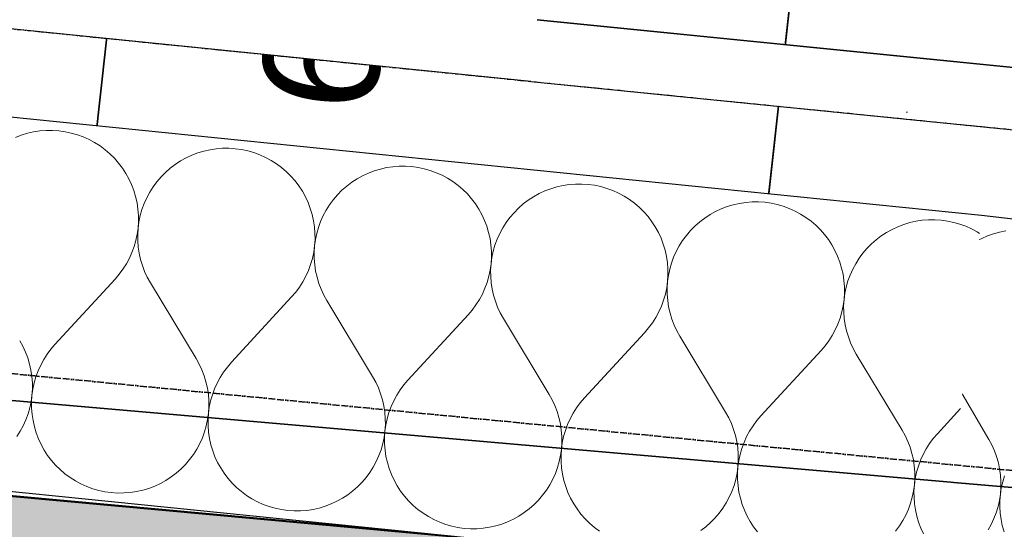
# Model space of a CAD drawing. Header units: millimetres. Extents: x -28761 to 4793, y -4271 to 20239.
# Tile 146 of 256: x -14781 to -14358, y 9434 to 9653. Entities that reach past the tile are written whole.
import ezdxf

# ---------------------------------------------------------------- set-up
doc = ezdxf.new("R2010")
doc.units = ezdxf.units.MM
doc.header["$MEASUREMENT"] = 0
for name, pattern in [('Telekomunikacni vodic', [9.25, 3, -0.75, 3, -0.75, 0.125, -0.75, 0.125, -0.75]), ('Wipeout_Contour', [1000, 0, -1000]), ('Čerchovaná M', [4.5, 2.5, -0.85, 0.3, -0.85]), ('Čárkovaná S', [2.5, 1.5, -1])]:
    doc.linetypes.add(name, pattern=pattern)
for name, color, linetype in [('5._POHLED ZÁPADNÍ_1_Interiér - schodiště', 7, 'Continuous'), ('5._POHLED ZÁPADNÍ_1_Konstrukce - nenosné', 7, 'Continuous'), ('5._POHLED ZÁPADNÍ_1_Konstrukce - nosné', 7, 'Continuous'), ('5._POHLED ZÁPADNÍ_1_Nové_3D prvky model', 7, 'Continuous'), ('5._POHLED ZÁPADNÍ_1_Nové_Interiér - schodiště', 7, 'Continuous'), ('5._POHLED ZÁPADNÍ_1_Nové_Konstrukce - nosné', 7, 'Continuous'), ('5._POHLED ZÁPADNÍ_1_Nové_Výplně - Povrchové', 7, 'Continuous'), ('5._POHLED ZÁPADNÍ_1_Nové_Výplně – Řezové', 7, 'Continuous'), ('5._POHLED ZÁPADNÍ_1_Nové_ZJEDNODUŠENÝ DVŮR', 7, 'Continuous'), ('5._POHLED ZÁPADNÍ_1_TZB - elektroinstalace', 7, 'Continuous'), ('5._POHLED ZÁPADNÍ_1_Výplně – Řezové', 7, 'Continuous')]:
    doc.layers.add(name, color=color, linetype=linetype)
doc.styles.add('GENEROVANÝ_STYL_1', font='txt')
pattern_1 = [(0, (0, 0), (0, 86.60254), [0, -50]), (0, (25, 43.3), (0, 86.60254), [0, -50])]

# ---------------------------------------------------------------- blocks, each defined once
blk = doc.blocks.new('*X37', base_point=(-30186.65, -6515.26))
at = {"layer": '5._POHLED ZÁPADNÍ_1_Nové_Výplně – Řezové', "color": 21, "linetype": 'Continuous', "lineweight": 20, "true_color": 0xffaaaa}
for p, q in [((-14357.52, 9562.04), (-14360.18, 9561.48)), ((-14367.84, 9558.7), (-14369.04, 9558.06)), ((-14365.36, 9559.81), (-14367.84, 9558.7)), ((-14362.8, 9560.74), (-14365.36, 9559.81)), ((-14360.18, 9561.48), (-14362.8, 9560.74)), ((-14376.21, 9492.01), (-14364.77, 9472.39)), ((-14363.49, 9470), (-14364.77, 9472.39)), ((-14362.38, 9467.51), (-14363.49, 9470)), ((-14361.44, 9464.96), (-14362.38, 9467.51)), ((-14360.7, 9462.34), (-14361.44, 9464.96)), ((-14360.14, 9459.68), (-14360.7, 9462.34)), ((-14359.77, 9456.98), (-14360.14, 9459.68)), ((-14359.6, 9454.27), (-14359.77, 9456.98)), ((-14358.03, 9456.78), (-14358.82, 9454.18)), ((-14359.62, 9451.55), (-14359.6, 9454.27)), ((-14358.82, 9454.18), (-14359.42, 9451.53)), ((-14360.24, 9446.15), (-14359.83, 9448.84)), ((-14359.83, 9448.84), (-14360.05, 9446.12)), ((-14359.83, 9448.84), (-14359.62, 9451.55)), ((-14359.42, 9451.53), (-14359.83, 9448.84)), ((-14361.63, 9440.89), (-14360.84, 9443.49)), ((-14360.84, 9443.49), (-14360.24, 9446.15)), ((-14360.05, 9446.12), (-14360.08, 9443.4)), ((-14360.08, 9443.4), (-14359.91, 9440.69)), ((-14362.6, 9438.35), (-14361.63, 9440.89)), ((-14359.91, 9440.69), (-14359.54, 9437.99)), ((-14365.07, 9433.5), (-14363.75, 9435.88)), ((-14363.75, 9435.88), (-14362.6, 9438.35)), ((-14359.54, 9437.99), (-14358.99, 9435.33)), ((-14358.99, 9435.33), (-14358.25, 9432.71))]:
    blk.add_line(p, q, dxfattribs=at)
blk = doc.blocks.new('*X42', base_point=(-30186.65, -6515.26))
at = {"layer": '5._POHLED ZÁPADNÍ_1_Nové_Výplně – Řezové', "color": 21, "linetype": 'Continuous', "lineweight": 20, "true_color": 0xffaaaa}
for p, q in [((-14775.08, 9604.5), (-14777.74, 9603.91)), ((-14772.39, 9604.91), (-14775.08, 9604.5)), ((-14769.68, 9605.12), (-14772.39, 9604.91)), ((-14766.96, 9605.13), (-14769.68, 9605.12)), ((-14764.24, 9604.96), (-14766.96, 9605.13)), ((-14761.55, 9604.59), (-14764.24, 9604.96)), ((-14758.89, 9604.02), (-14761.55, 9604.59)), ((-14780.34, 9603.12), (-14782.89, 9602.16)), ((-14777.74, 9603.91), (-14780.34, 9603.12)), ((-14756.27, 9603.27), (-14758.89, 9604.02)), ((-14753.72, 9602.34), (-14756.27, 9603.27)), ((-14751.24, 9601.22), (-14753.72, 9602.34)), ((-14748.84, 9599.93), (-14751.24, 9601.22)), ((-14746.54, 9598.48), (-14748.84, 9599.93)), ((-14744.36, 9596.86), (-14746.54, 9598.48)), ((-14742.29, 9595.09), (-14744.36, 9596.86)), ((-14701.93, 9596.23), (-14704.54, 9595.44)), ((-14699.28, 9596.82), (-14701.93, 9596.23)), ((-14696.59, 9597.23), (-14699.28, 9596.82)), ((-14693.88, 9597.44), (-14696.59, 9597.23)), ((-14691.16, 9597.45), (-14693.88, 9597.44)), ((-14688.44, 9597.28), (-14691.16, 9597.45)), ((-14685.75, 9596.91), (-14688.44, 9597.28)), ((-14683.09, 9596.34), (-14685.75, 9596.91)), ((-14680.47, 9595.59), (-14683.09, 9596.34)), ((-14740.36, 9593.18), (-14742.29, 9595.09)), ((-14738.56, 9591.13), (-14740.36, 9593.18)), ((-14711.93, 9592.01), (-14714.21, 9590.53)), ((-14709.55, 9593.33), (-14711.93, 9592.01)), ((-14707.08, 9594.48), (-14709.55, 9593.33)), ((-14704.54, 9595.44), (-14707.08, 9594.48)), ((-14677.92, 9594.66), (-14680.47, 9595.59)), ((-14675.43, 9593.54), (-14677.92, 9594.66)), ((-14673.04, 9592.25), (-14675.43, 9593.54)), ((-14670.74, 9590.8), (-14673.04, 9592.25)), ((-14736.92, 9588.96), (-14738.56, 9591.13)), ((-14735.43, 9586.68), (-14736.92, 9588.96)), ((-14716.38, 9588.88), (-14718.42, 9587.09)), ((-14714.21, 9590.53), (-14716.38, 9588.88)), ((-14668.55, 9589.18), (-14670.74, 9590.8)), ((-14666.49, 9587.41), (-14668.55, 9589.18)), ((-14664.55, 9585.5), (-14666.49, 9587.41)), ((-14628.74, 9587.77), (-14631.28, 9586.8)), ((-14626.13, 9588.55), (-14628.74, 9587.77)), ((-14623.48, 9589.14), (-14626.13, 9588.55)), ((-14620.79, 9589.55), (-14623.48, 9589.14)), ((-14618.08, 9589.76), (-14620.79, 9589.55)), ((-14615.35, 9589.77), (-14618.08, 9589.76)), ((-14612.64, 9589.6), (-14615.35, 9589.77)), ((-14609.94, 9589.23), (-14612.64, 9589.6)), ((-14607.28, 9588.66), (-14609.94, 9589.23)), ((-14604.67, 9587.91), (-14607.28, 9588.66)), ((-14602.11, 9586.98), (-14604.67, 9587.91)), ((-14734.12, 9584.3), (-14735.43, 9586.68)), ((-14732.97, 9581.83), (-14734.12, 9584.3)), ((-14722.1, 9583.08), (-14723.72, 9580.9)), ((-14720.33, 9585.15), (-14722.1, 9583.08)), ((-14718.42, 9587.09), (-14720.33, 9585.15)), ((-14662.76, 9583.45), (-14664.55, 9585.5)), ((-14661.12, 9581.28), (-14662.76, 9583.45)), ((-14636.13, 9584.33), (-14638.41, 9582.85)), ((-14633.75, 9585.65), (-14636.13, 9584.33)), ((-14631.28, 9586.8), (-14633.75, 9585.65)), ((-14599.63, 9585.86), (-14602.11, 9586.98)), ((-14597.24, 9584.57), (-14599.63, 9585.86)), ((-14594.94, 9583.12), (-14597.24, 9584.57)), ((-14592.75, 9581.5), (-14594.94, 9583.12)), ((-14732.01, 9579.29), (-14732.97, 9581.83)), ((-14731.23, 9576.68), (-14732.01, 9579.29)), ((-14723.72, 9580.9), (-14725.17, 9578.6)), ((-14659.63, 9579), (-14661.12, 9581.28)), ((-14658.31, 9576.62), (-14659.63, 9579)), ((-14642.62, 9579.41), (-14644.53, 9577.47)), ((-14640.57, 9581.2), (-14642.62, 9579.41)), ((-14638.41, 9582.85), (-14640.57, 9581.2)), ((-14590.69, 9579.73), (-14592.75, 9581.5)), ((-14588.75, 9577.82), (-14590.69, 9579.73)), ((-14555.48, 9579.12), (-14557.95, 9577.97)), ((-14552.94, 9580.09), (-14555.48, 9579.12)), ((-14550.33, 9580.87), (-14552.94, 9580.09)), ((-14547.68, 9581.46), (-14550.33, 9580.87)), ((-14544.98, 9581.87), (-14547.68, 9581.46)), ((-14542.27, 9582.08), (-14544.98, 9581.87)), ((-14539.55, 9582.1), (-14542.27, 9582.08)), ((-14536.84, 9581.92), (-14539.55, 9582.1)), ((-14534.14, 9581.55), (-14536.84, 9581.92)), ((-14531.48, 9580.99), (-14534.14, 9581.55)), ((-14528.87, 9580.23), (-14531.48, 9580.99)), ((-14526.31, 9579.3), (-14528.87, 9580.23)), ((-14523.83, 9578.18), (-14526.31, 9579.3)), ((-14730.63, 9574.03), (-14731.23, 9576.68)), ((-14726.46, 9576.2), (-14727.57, 9573.72)), ((-14725.17, 9578.6), (-14726.46, 9576.2)), ((-14657.17, 9574.15), (-14658.31, 9576.62)), ((-14646.3, 9575.4), (-14647.91, 9573.22)), ((-14644.53, 9577.47), (-14646.3, 9575.4)), ((-14586.96, 9575.77), (-14588.75, 9577.82)), ((-14585.31, 9573.6), (-14586.96, 9575.77)), ((-14562.6, 9575.17), (-14564.77, 9573.52)), ((-14560.33, 9576.65), (-14562.6, 9575.17)), ((-14557.95, 9577.97), (-14560.33, 9576.65)), ((-14521.43, 9576.89), (-14523.83, 9578.18)), ((-14519.14, 9575.44), (-14521.43, 9576.89)), ((-14516.95, 9573.82), (-14519.14, 9575.44)), ((-14730.23, 9571.34), (-14730.63, 9574.03)), ((-14730.02, 9568.63), (-14730.23, 9571.34)), ((-14728.51, 9571.16), (-14729.26, 9568.55)), ((-14727.57, 9573.72), (-14728.51, 9571.16)), ((-14656.21, 9571.61), (-14657.17, 9574.15)), ((-14655.42, 9569), (-14656.21, 9571.61)), ((-14649.37, 9570.92), (-14650.66, 9568.52)), ((-14647.91, 9573.22), (-14649.37, 9570.92)), ((-14583.83, 9571.32), (-14585.31, 9573.6)), ((-14582.51, 9568.94), (-14583.83, 9571.32)), ((-14566.82, 9571.73), (-14568.73, 9569.79)), ((-14564.77, 9573.52), (-14566.82, 9571.73)), ((-14514.88, 9572.05), (-14516.95, 9573.82)), ((-14512.95, 9570.14), (-14514.88, 9572.05)), ((-14482.14, 9570.29), (-14484.52, 9568.97)), ((-14479.68, 9571.44), (-14482.14, 9570.29)), ((-14477.13, 9572.41), (-14479.68, 9571.44)), ((-14474.53, 9573.19), (-14477.13, 9572.41)), ((-14471.87, 9573.78), (-14474.53, 9573.19)), ((-14469.18, 9574.19), (-14471.87, 9573.78)), ((-14466.47, 9574.4), (-14469.18, 9574.19)), ((-14463.75, 9574.42), (-14466.47, 9574.4)), ((-14461.03, 9574.24), (-14463.75, 9574.42)), ((-14458.34, 9573.87), (-14461.03, 9574.24)), ((-14455.68, 9573.31), (-14458.34, 9573.87)), ((-14453.06, 9572.56), (-14455.68, 9573.31)), ((-14450.51, 9571.62), (-14453.06, 9572.56)), ((-14448.03, 9570.5), (-14450.51, 9571.62)), ((-14445.63, 9569.22), (-14448.03, 9570.5)), ((-14730.01, 9565.91), (-14730.02, 9568.63)), ((-14729.26, 9568.55), (-14729.82, 9565.89)), ((-14654.83, 9566.35), (-14655.42, 9569)), ((-14654.43, 9563.66), (-14654.83, 9566.35)), ((-14650.66, 9568.52), (-14651.77, 9566.04)), ((-14581.37, 9566.47), (-14582.51, 9568.94)), ((-14580.4, 9563.93), (-14581.37, 9566.47)), ((-14570.5, 9567.73), (-14572.11, 9565.54)), ((-14568.73, 9569.79), (-14570.5, 9567.73)), ((-14511.15, 9568.09), (-14512.95, 9570.14)), ((-14509.51, 9565.92), (-14511.15, 9568.09)), ((-14486.8, 9567.49), (-14488.97, 9565.85)), ((-14484.52, 9568.97), (-14486.8, 9567.49)), ((-14443.33, 9567.76), (-14445.63, 9569.22)), ((-14441.15, 9566.14), (-14443.33, 9567.76)), ((-14439.08, 9564.37), (-14441.15, 9566.14)), ((-14396.07, 9566.11), (-14398.73, 9565.51)), ((-14393.38, 9566.51), (-14396.07, 9566.11)), ((-14390.67, 9566.72), (-14393.38, 9566.51)), ((-14387.95, 9566.74), (-14390.67, 9566.72)), ((-14385.23, 9566.56), (-14387.95, 9566.74)), ((-14382.54, 9566.19), (-14385.23, 9566.56)), ((-14379.88, 9565.63), (-14382.54, 9566.19)), ((-14730.56, 9560.5), (-14730.19, 9563.19)), ((-14730.19, 9563.19), (-14730.36, 9560.48)), ((-14730.19, 9563.19), (-14730.01, 9565.91)), ((-14729.82, 9565.89), (-14730.19, 9563.19)), ((-14654.22, 9560.95), (-14654.43, 9563.66)), ((-14652.7, 9563.48), (-14653.45, 9560.87)), ((-14651.77, 9566.04), (-14652.7, 9563.48)), ((-14579.62, 9561.33), (-14580.4, 9563.93)), ((-14573.57, 9563.24), (-14574.86, 9560.84)), ((-14572.11, 9565.54), (-14573.57, 9563.24)), ((-14508.03, 9563.64), (-14509.51, 9565.92)), ((-14506.71, 9561.26), (-14508.03, 9563.64)), ((-14492.92, 9562.11), (-14494.69, 9560.05)), ((-14491.01, 9564.05), (-14492.92, 9562.11)), ((-14488.97, 9565.85), (-14491.01, 9564.05)), ((-14437.15, 9562.46), (-14439.08, 9564.37)), ((-14435.35, 9560.41), (-14437.15, 9562.46)), ((-14406.34, 9562.61), (-14408.72, 9561.3)), ((-14403.87, 9563.76), (-14406.34, 9562.61)), ((-14401.33, 9564.73), (-14403.87, 9563.76)), ((-14398.73, 9565.51), (-14401.33, 9564.73)), ((-14377.26, 9564.88), (-14379.88, 9565.63)), ((-14374.71, 9563.94), (-14377.26, 9564.88)), ((-14372.22, 9562.83), (-14374.71, 9563.94)), ((-14369.83, 9561.54), (-14372.22, 9562.83)), ((-14731.87, 9555.22), (-14731.12, 9557.83)), ((-14731.12, 9557.83), (-14730.56, 9560.5)), ((-14730.36, 9560.48), (-14730.34, 9557.76)), ((-14730.34, 9557.76), (-14730.13, 9555.04)), ((-14654.38, 9555.51), (-14654.2, 9558.23)), ((-14654.01, 9558.21), (-14654.38, 9555.51)), ((-14654.2, 9558.23), (-14654.22, 9560.95)), ((-14653.45, 9560.87), (-14654.01, 9558.21)), ((-14579.03, 9558.67), (-14579.62, 9561.33)), ((-14578.63, 9555.98), (-14579.03, 9558.67)), ((-14575.97, 9558.36), (-14576.9, 9555.81)), ((-14574.86, 9560.84), (-14575.97, 9558.36)), ((-14505.57, 9558.8), (-14506.71, 9561.26)), ((-14504.6, 9556.25), (-14505.57, 9558.8)), ((-14496.31, 9557.86), (-14497.76, 9555.56)), ((-14494.69, 9560.05), (-14496.31, 9557.86)), ((-14433.71, 9558.24), (-14435.35, 9560.41)), ((-14432.22, 9555.96), (-14433.71, 9558.24)), ((-14413.17, 9558.17), (-14415.21, 9556.37)), ((-14411, 9559.81), (-14413.17, 9558.17)), ((-14408.72, 9561.3), (-14411, 9559.81)), ((-14368.74, 9560.84), (-14369.83, 9561.54)), ((-14732.81, 9552.67), (-14731.87, 9555.22)), ((-14730.13, 9555.04), (-14729.72, 9552.35)), ((-14654.76, 9552.82), (-14654.38, 9555.51)), ((-14654.38, 9555.51), (-14654.56, 9552.8)), ((-14578.42, 9553.27), (-14578.63, 9555.98)), ((-14576.9, 9555.81), (-14577.65, 9553.19)), ((-14503.82, 9553.65), (-14504.6, 9556.25)), ((-14503.23, 9550.99), (-14503.82, 9553.65)), ((-14497.76, 9555.56), (-14499.05, 9553.16)), ((-14430.91, 9553.58), (-14432.22, 9555.96)), ((-14429.76, 9551.12), (-14430.91, 9553.58)), ((-14417.12, 9554.43), (-14418.89, 9552.37)), ((-14415.21, 9556.37), (-14417.12, 9554.43)), ((-14735.22, 9547.79), (-14733.93, 9550.18)), ((-14733.93, 9550.18), (-14732.81, 9552.67)), ((-14729.72, 9552.35), (-14729.13, 9549.7)), ((-14729.13, 9549.7), (-14728.34, 9547.09)), ((-14656.07, 9547.54), (-14655.32, 9550.15)), ((-14655.32, 9550.15), (-14654.76, 9552.82)), ((-14654.56, 9552.8), (-14654.54, 9550.08)), ((-14654.54, 9550.08), (-14654.33, 9547.36)), ((-14578.58, 9547.83), (-14578.4, 9550.55)), ((-14578.21, 9550.53), (-14578.58, 9547.83)), ((-14578.4, 9550.55), (-14578.42, 9553.27)), ((-14577.65, 9553.19), (-14578.21, 9550.53)), ((-14502.82, 9548.3), (-14503.23, 9550.99)), ((-14500.17, 9550.68), (-14501.1, 9548.13)), ((-14499.05, 9553.16), (-14500.17, 9550.68)), ((-14428.8, 9548.57), (-14429.76, 9551.12)), ((-14420.51, 9550.18), (-14421.96, 9547.88)), ((-14418.89, 9552.37), (-14420.51, 9550.18)), ((-14738.3, 9543.31), (-14736.68, 9545.49)), ((-14736.68, 9545.49), (-14735.22, 9547.79)), ((-14728.34, 9547.09), (-14727.37, 9544.55)), ((-14658.13, 9542.51), (-14657.01, 9544.99)), ((-14657.01, 9544.99), (-14656.07, 9547.54)), ((-14654.33, 9547.36), (-14653.92, 9544.67)), ((-14579.52, 9542.48), (-14578.95, 9545.14)), ((-14578.95, 9545.14), (-14578.58, 9547.83)), ((-14578.58, 9547.83), (-14578.76, 9545.12)), ((-14578.76, 9545.12), (-14578.74, 9542.4)), ((-14502.61, 9545.59), (-14502.82, 9548.3)), ((-14502.6, 9542.87), (-14502.61, 9545.59)), ((-14501.85, 9545.51), (-14502.41, 9542.85)), ((-14501.1, 9548.13), (-14501.85, 9545.51)), ((-14428.02, 9545.97), (-14428.8, 9548.57)), ((-14427.42, 9543.31), (-14428.02, 9545.97)), ((-14423.25, 9545.48), (-14424.36, 9543)), ((-14421.96, 9547.88), (-14423.25, 9545.48)), ((-14740.07, 9541.24), (-14765.88, 9513.22)), ((-14740.07, 9541.24), (-14738.3, 9543.31)), ((-14727.37, 9544.55), (-14726.23, 9542.08)), ((-14726.23, 9542.08), (-14724.91, 9539.71)), ((-14659.42, 9540.11), (-14658.13, 9542.51)), ((-14653.92, 9544.67), (-14653.33, 9542.02)), ((-14653.33, 9542.02), (-14652.54, 9539.41)), ((-14580.27, 9539.86), (-14579.52, 9542.48)), ((-14578.74, 9542.4), (-14578.53, 9539.68)), ((-14502.78, 9540.15), (-14502.6, 9542.87)), ((-14502.41, 9542.85), (-14502.78, 9540.15)), ((-14427.02, 9540.62), (-14427.42, 9543.31)), ((-14424.36, 9543), (-14425.3, 9540.45)), ((-14724.91, 9539.71), (-14705.24, 9507.08)), ((-14662.49, 9535.63), (-14660.88, 9537.81)), ((-14660.88, 9537.81), (-14659.42, 9540.11)), ((-14652.54, 9539.41), (-14651.57, 9536.87)), ((-14651.57, 9536.87), (-14650.42, 9534.41)), ((-14582.32, 9534.83), (-14581.21, 9537.31)), ((-14581.21, 9537.31), (-14580.27, 9539.86)), ((-14578.53, 9539.68), (-14578.12, 9536.99)), ((-14578.12, 9536.99), (-14577.52, 9534.34)), ((-14503.71, 9534.8), (-14503.15, 9537.46)), ((-14503.15, 9537.46), (-14502.78, 9540.15)), ((-14502.78, 9540.15), (-14502.95, 9537.44)), ((-14502.95, 9537.44), (-14502.94, 9534.72)), ((-14426.81, 9537.91), (-14427.02, 9540.62)), ((-14426.8, 9535.19), (-14426.81, 9537.91)), ((-14426.05, 9537.83), (-14426.61, 9535.17)), ((-14425.3, 9540.45), (-14426.05, 9537.83)), ((-14664.26, 9533.56), (-14690.08, 9505.55)), ((-14664.26, 9533.56), (-14662.49, 9535.63)), ((-14650.42, 9534.41), (-14649.1, 9532.03)), ((-14585.07, 9530.14), (-14583.61, 9532.43)), ((-14583.61, 9532.43), (-14582.32, 9534.83)), ((-14577.52, 9534.34), (-14576.74, 9531.74)), ((-14504.47, 9532.18), (-14503.71, 9534.8)), ((-14502.94, 9534.72), (-14502.72, 9532.01)), ((-14427.35, 9529.78), (-14426.98, 9532.47)), ((-14426.98, 9532.47), (-14427.15, 9529.76)), ((-14426.98, 9532.47), (-14426.8, 9535.19)), ((-14426.61, 9535.17), (-14426.98, 9532.47)), ((-14649.1, 9532.03), (-14629.44, 9499.4)), ((-14586.69, 9527.95), (-14585.07, 9530.14)), ((-14576.74, 9531.74), (-14575.77, 9529.19)), ((-14575.77, 9529.19), (-14574.62, 9526.73)), ((-14506.52, 9527.15), (-14505.4, 9529.63)), ((-14505.4, 9529.63), (-14504.47, 9532.18)), ((-14502.72, 9532.01), (-14502.32, 9529.32)), ((-14502.32, 9529.32), (-14501.72, 9526.66)), ((-14427.91, 9527.12), (-14427.35, 9529.78)), ((-14427.15, 9529.76), (-14427.13, 9527.04)), ((-14588.46, 9525.88), (-14614.27, 9497.87)), ((-14588.46, 9525.88), (-14586.69, 9527.95)), ((-14574.62, 9526.73), (-14573.3, 9524.35)), ((-14573.3, 9524.35), (-14553.63, 9491.72)), ((-14509.27, 9522.46), (-14507.81, 9524.75)), ((-14507.81, 9524.75), (-14506.52, 9527.15)), ((-14501.72, 9526.66), (-14500.94, 9524.06)), ((-14500.94, 9524.06), (-14499.97, 9521.51)), ((-14429.6, 9521.95), (-14428.66, 9524.5)), ((-14428.66, 9524.5), (-14427.91, 9527.12)), ((-14427.13, 9527.04), (-14426.92, 9524.33)), ((-14426.92, 9524.33), (-14426.51, 9521.64)), ((-14512.66, 9518.2), (-14510.89, 9520.27)), ((-14510.89, 9520.27), (-14509.27, 9522.46)), ((-14499.97, 9521.51), (-14498.82, 9519.05)), ((-14430.72, 9519.47), (-14429.6, 9521.95)), ((-14426.51, 9521.64), (-14425.92, 9518.98)), ((-14512.66, 9518.2), (-14538.47, 9490.19)), ((-14498.82, 9519.05), (-14497.5, 9516.67)), ((-14497.5, 9516.67), (-14477.83, 9484.04)), ((-14433.47, 9514.78), (-14432.01, 9517.07)), ((-14432.01, 9517.07), (-14430.72, 9519.47)), ((-14425.92, 9518.98), (-14425.13, 9516.38)), ((-14425.13, 9516.38), (-14424.16, 9513.83)), ((-14779.72, 9512.38), (-14781.04, 9514.76)), ((-14778.57, 9509.92), (-14779.72, 9512.38)), ((-14767.65, 9511.16), (-14769.27, 9508.97)), ((-14765.88, 9513.22), (-14767.65, 9511.16)), ((-14436.86, 9510.53), (-14435.09, 9512.59)), ((-14435.09, 9512.59), (-14433.47, 9514.78)), ((-14424.16, 9513.83), (-14423.02, 9511.37)), ((-14423.02, 9511.37), (-14421.7, 9508.99)), ((-14777.6, 9507.37), (-14778.57, 9509.92)), ((-14776.82, 9504.77), (-14777.6, 9507.37)), ((-14769.27, 9508.97), (-14770.73, 9506.68)), ((-14703.92, 9504.7), (-14705.24, 9507.08)), ((-14436.86, 9510.53), (-14462.67, 9482.51)), ((-14421.7, 9508.99), (-14402.03, 9476.36)), ((-14776.22, 9502.11), (-14776.82, 9504.77)), ((-14772.02, 9504.28), (-14773.14, 9501.8)), ((-14770.73, 9506.68), (-14772.02, 9504.28)), ((-14702.77, 9502.24), (-14703.92, 9504.7)), ((-14691.85, 9503.48), (-14693.47, 9501.29)), ((-14690.08, 9505.55), (-14691.85, 9503.48)), ((-14775.82, 9499.42), (-14776.22, 9502.11)), ((-14775.6, 9496.71), (-14775.82, 9499.42)), ((-14774.07, 9499.25), (-14774.83, 9496.63)), ((-14773.14, 9501.8), (-14774.07, 9499.25)), ((-14701.8, 9499.69), (-14702.77, 9502.24)), ((-14701.02, 9497.09), (-14701.8, 9499.69)), ((-14694.93, 9499), (-14696.22, 9496.6)), ((-14693.47, 9501.29), (-14694.93, 9499)), ((-14628.11, 9497.02), (-14629.44, 9499.4)), ((-14775.59, 9493.99), (-14775.6, 9496.71)), ((-14774.83, 9496.63), (-14775.39, 9493.97)), ((-14700.42, 9494.43), (-14701.02, 9497.09)), ((-14700.01, 9491.74), (-14700.42, 9494.43)), ((-14696.22, 9496.6), (-14697.33, 9494.12)), ((-14626.97, 9494.56), (-14628.11, 9497.02)), ((-14626, 9492.01), (-14626.97, 9494.56)), ((-14616.05, 9495.8), (-14617.66, 9493.61)), ((-14614.27, 9497.87), (-14616.05, 9495.8)), ((-14776.13, 9488.58), (-14775.76, 9491.28)), ((-14775.76, 9491.28), (-14775.94, 9488.56)), ((-14775.76, 9491.28), (-14775.59, 9493.99)), ((-14775.39, 9493.97), (-14775.76, 9491.28)), ((-14699.8, 9489.03), (-14700.01, 9491.74)), ((-14698.27, 9491.57), (-14699.02, 9488.95)), ((-14697.33, 9494.12), (-14698.27, 9491.57)), ((-14625.21, 9489.41), (-14626, 9492.01)), ((-14619.12, 9491.32), (-14620.41, 9488.92)), ((-14617.66, 9493.61), (-14619.12, 9491.32)), ((-14552.31, 9489.34), (-14553.63, 9491.72)), ((-14538.47, 9490.19), (-14540.24, 9488.12)), ((-14777.44, 9483.3), (-14776.69, 9485.92)), ((-14776.69, 9485.92), (-14776.13, 9488.58)), ((-14775.94, 9488.56), (-14775.93, 9485.84)), ((-14775.93, 9485.84), (-14775.72, 9483.13)), ((-14699.96, 9483.6), (-14699.78, 9486.31)), ((-14699.59, 9486.29), (-14699.96, 9483.6)), ((-14699.78, 9486.31), (-14699.8, 9489.03)), ((-14699.02, 9488.95), (-14699.59, 9486.29)), ((-14624.62, 9486.76), (-14625.21, 9489.41)), ((-14624.21, 9484.07), (-14624.62, 9486.76)), ((-14621.53, 9486.44), (-14622.47, 9483.89)), ((-14620.41, 9488.92), (-14621.53, 9486.44)), ((-14551.16, 9486.88), (-14552.31, 9489.34)), ((-14550.2, 9484.34), (-14551.16, 9486.88)), ((-14541.86, 9485.94), (-14543.32, 9483.64)), ((-14540.24, 9488.12), (-14541.86, 9485.94)), ((-14778.37, 9480.75), (-14777.44, 9483.3)), ((-14775.72, 9483.13), (-14775.31, 9480.44)), ((-14700.33, 9480.9), (-14699.96, 9483.6)), ((-14699.96, 9483.6), (-14700.14, 9480.88)), ((-14624, 9481.35), (-14624.21, 9484.07)), ((-14622.47, 9483.89), (-14623.22, 9481.27)), ((-14549.41, 9481.73), (-14550.2, 9484.34)), ((-14548.82, 9479.08), (-14549.41, 9481.73)), ((-14543.32, 9483.64), (-14544.61, 9481.24)), ((-14476.51, 9481.67), (-14477.83, 9484.04)), ((-14475.36, 9479.2), (-14476.51, 9481.67)), ((-14462.67, 9482.51), (-14464.44, 9480.44)), ((-14376.91, 9485.64), (-14386.87, 9474.83)), ((-14780.77, 9475.87), (-14779.49, 9478.27)), ((-14779.49, 9478.27), (-14778.37, 9480.75)), ((-14775.31, 9480.44), (-14774.72, 9477.78)), ((-14774.72, 9477.78), (-14773.94, 9475.18)), ((-14701.64, 9475.62), (-14700.89, 9478.24)), ((-14700.89, 9478.24), (-14700.33, 9480.9)), ((-14700.14, 9480.88), (-14700.12, 9478.16)), ((-14700.12, 9478.16), (-14699.91, 9475.45)), ((-14624.16, 9475.92), (-14623.98, 9478.63)), ((-14623.78, 9478.61), (-14624.16, 9475.92)), ((-14623.98, 9478.63), (-14624, 9481.35)), ((-14623.22, 9481.27), (-14623.78, 9478.61)), ((-14548.41, 9476.39), (-14548.82, 9479.08)), ((-14545.73, 9478.76), (-14546.67, 9476.21)), ((-14544.61, 9481.24), (-14545.73, 9478.76)), ((-14474.39, 9476.66), (-14475.36, 9479.2)), ((-14466.06, 9478.26), (-14467.52, 9475.96)), ((-14464.44, 9480.44), (-14466.06, 9478.26)), ((-14782.23, 9473.57), (-14780.77, 9475.87)), ((-14773.94, 9475.18), (-14772.97, 9472.63)), ((-14703.68, 9470.59), (-14702.57, 9473.07)), ((-14702.57, 9473.07), (-14701.64, 9475.62)), ((-14699.91, 9475.45), (-14699.51, 9472.76)), ((-14625.09, 9470.56), (-14624.53, 9473.22)), ((-14624.53, 9473.22), (-14624.16, 9475.92)), ((-14624.16, 9475.92), (-14624.34, 9473.2)), ((-14624.34, 9473.2), (-14624.32, 9470.48)), ((-14548.2, 9473.67), (-14548.41, 9476.39)), ((-14548.18, 9470.95), (-14548.2, 9473.67)), ((-14547.42, 9473.59), (-14547.98, 9470.93)), ((-14546.67, 9476.21), (-14547.42, 9473.59)), ((-14473.61, 9474.05), (-14474.39, 9476.66)), ((-14473.01, 9471.4), (-14473.61, 9474.05)), ((-14468.81, 9473.57), (-14469.93, 9471.08)), ((-14467.52, 9475.96), (-14468.81, 9473.57)), ((-14400.71, 9473.99), (-14402.03, 9476.36)), ((-14399.56, 9471.52), (-14400.71, 9473.99)), ((-14386.87, 9474.83), (-14388.64, 9472.76)), ((-14772.97, 9472.63), (-14771.83, 9470.17)), ((-14771.83, 9470.17), (-14770.51, 9467.79)), ((-14704.97, 9468.19), (-14703.68, 9470.59)), ((-14699.51, 9472.76), (-14698.92, 9470.1)), ((-14698.92, 9470.1), (-14698.14, 9467.5)), ((-14625.83, 9467.94), (-14625.09, 9470.56)), ((-14624.32, 9470.48), (-14624.11, 9467.77)), ((-14548.35, 9468.24), (-14548.18, 9470.95)), ((-14547.98, 9470.93), (-14548.35, 9468.24)), ((-14472.61, 9468.71), (-14473.01, 9471.4)), ((-14469.93, 9471.08), (-14470.86, 9468.53)), ((-14398.59, 9468.98), (-14399.56, 9471.52)), ((-14397.81, 9466.37), (-14398.59, 9468.98)), ((-14390.26, 9470.58), (-14391.72, 9468.28)), ((-14388.64, 9472.76), (-14390.26, 9470.58)), ((-14770.51, 9467.79), (-14769.03, 9465.51)), ((-14769.03, 9465.51), (-14767.39, 9463.34)), ((-14708.04, 9463.7), (-14706.43, 9465.89)), ((-14706.43, 9465.89), (-14704.97, 9468.19)), ((-14698.14, 9467.5), (-14697.17, 9464.95)), ((-14697.17, 9464.95), (-14696.03, 9462.49)), ((-14627.88, 9462.91), (-14626.77, 9465.39)), ((-14626.77, 9465.39), (-14625.83, 9467.94)), ((-14624.11, 9467.77), (-14623.71, 9465.08)), ((-14623.71, 9465.08), (-14623.12, 9462.42)), ((-14549.28, 9462.88), (-14548.72, 9465.54)), ((-14548.72, 9465.54), (-14548.35, 9468.24)), ((-14548.35, 9468.24), (-14548.53, 9465.52)), ((-14548.53, 9465.52), (-14548.52, 9462.8)), ((-14472.39, 9465.99), (-14472.61, 9468.71)), ((-14472.38, 9463.27), (-14472.39, 9465.99)), ((-14471.62, 9465.92), (-14472.18, 9463.25)), ((-14470.86, 9468.53), (-14471.62, 9465.92)), ((-14397.21, 9463.72), (-14397.81, 9466.37)), ((-14393.01, 9465.89), (-14394.12, 9463.41)), ((-14391.72, 9468.28), (-14393.01, 9465.89)), ((-14767.39, 9463.34), (-14765.59, 9461.29)), ((-14765.59, 9461.29), (-14763.66, 9459.38)), ((-14711.72, 9459.7), (-14709.81, 9461.64)), ((-14709.81, 9461.64), (-14708.04, 9463.7)), ((-14696.03, 9462.49), (-14694.71, 9460.11)), ((-14630.63, 9458.21), (-14629.17, 9460.51)), ((-14629.17, 9460.51), (-14627.88, 9462.91)), ((-14623.12, 9462.42), (-14622.33, 9459.82)), ((-14550.03, 9460.27), (-14549.28, 9462.88)), ((-14548.52, 9462.8), (-14548.31, 9460.09)), ((-14472.92, 9457.86), (-14472.55, 9460.56)), ((-14472.55, 9460.56), (-14472.73, 9457.84)), ((-14472.55, 9460.56), (-14472.38, 9463.27)), ((-14472.18, 9463.25), (-14472.55, 9460.56)), ((-14396.8, 9461.03), (-14397.21, 9463.72)), ((-14396.59, 9458.32), (-14396.8, 9461.03)), ((-14395.06, 9460.85), (-14395.81, 9458.24)), ((-14394.12, 9463.41), (-14395.06, 9460.85)), ((-14763.66, 9459.38), (-14761.59, 9457.61)), ((-14761.59, 9457.61), (-14759.4, 9455.99)), ((-14718.21, 9454.78), (-14715.94, 9456.26)), ((-14715.94, 9456.26), (-14713.77, 9457.9)), ((-14713.77, 9457.9), (-14711.72, 9459.7)), ((-14694.71, 9460.11), (-14693.23, 9457.83)), ((-14693.23, 9457.83), (-14691.58, 9455.66)), ((-14632.24, 9456.02), (-14630.63, 9458.21)), ((-14622.33, 9459.82), (-14621.37, 9457.28)), ((-14621.37, 9457.28), (-14620.22, 9454.81)), ((-14552.08, 9455.23), (-14550.97, 9457.71)), ((-14550.97, 9457.71), (-14550.03, 9460.27)), ((-14548.31, 9460.09), (-14547.91, 9457.4)), ((-14547.91, 9457.4), (-14547.31, 9454.75)), ((-14473.48, 9455.2), (-14472.92, 9457.86)), ((-14472.73, 9457.84), (-14472.72, 9455.12)), ((-14396.57, 9455.6), (-14396.59, 9458.32)), ((-14395.81, 9458.24), (-14396.38, 9455.58)), ((-14759.4, 9455.99), (-14757.11, 9454.53)), ((-14757.11, 9454.53), (-14754.71, 9453.25)), ((-14754.71, 9453.25), (-14752.23, 9452.13)), ((-14752.23, 9452.13), (-14749.67, 9451.19)), ((-14725.6, 9451.34), (-14723.06, 9452.31)), ((-14723.06, 9452.31), (-14720.59, 9453.46)), ((-14720.59, 9453.46), (-14718.21, 9454.78)), ((-14691.58, 9455.66), (-14689.79, 9453.61)), ((-14689.79, 9453.61), (-14687.85, 9451.7)), ((-14637.97, 9450.23), (-14635.92, 9452.02)), ((-14635.92, 9452.02), (-14634.01, 9453.96)), ((-14634.01, 9453.96), (-14632.24, 9456.02)), ((-14620.22, 9454.81), (-14618.91, 9452.43)), ((-14618.91, 9452.43), (-14617.42, 9450.15)), ((-14554.82, 9450.53), (-14553.37, 9452.83)), ((-14553.37, 9452.83), (-14552.08, 9455.23)), ((-14547.31, 9454.75), (-14546.53, 9452.14)), ((-14546.53, 9452.14), (-14545.57, 9449.6)), ((-14475.16, 9450.03), (-14474.23, 9452.59)), ((-14474.23, 9452.59), (-14473.48, 9455.2)), ((-14472.72, 9455.12), (-14472.51, 9452.41)), ((-14472.51, 9452.41), (-14472.1, 9449.72)), ((-14397.12, 9450.18), (-14396.75, 9452.88)), ((-14396.75, 9452.88), (-14396.93, 9450.17)), ((-14396.75, 9452.88), (-14396.57, 9455.6)), ((-14396.38, 9455.58), (-14396.75, 9452.88)), ((-14749.67, 9451.19), (-14747.06, 9450.44)), ((-14747.06, 9450.44), (-14744.4, 9449.88)), ((-14744.4, 9449.88), (-14741.7, 9449.51)), ((-14741.7, 9449.51), (-14738.99, 9449.33)), ((-14738.99, 9449.33), (-14736.27, 9449.35)), ((-14736.27, 9449.35), (-14733.55, 9449.56)), ((-14733.55, 9449.56), (-14730.86, 9449.97)), ((-14730.86, 9449.97), (-14728.21, 9450.56)), ((-14728.21, 9450.56), (-14725.6, 9451.34)), ((-14687.85, 9451.7), (-14685.79, 9449.93)), ((-14685.79, 9449.93), (-14683.6, 9448.31)), ((-14683.6, 9448.31), (-14681.3, 9446.86)), ((-14642.41, 9447.1), (-14640.13, 9448.58)), ((-14640.13, 9448.58), (-14637.97, 9450.23)), ((-14617.42, 9450.15), (-14615.78, 9447.98)), ((-14615.78, 9447.98), (-14613.99, 9445.93)), ((-14558.21, 9446.28), (-14556.44, 9448.35)), ((-14556.44, 9448.35), (-14554.82, 9450.53)), ((-14545.57, 9449.6), (-14544.42, 9447.13)), ((-14476.28, 9447.55), (-14475.16, 9450.03)), ((-14472.1, 9449.72), (-14471.51, 9447.07)), ((-14397.68, 9447.52), (-14397.12, 9450.18)), ((-14396.93, 9450.17), (-14396.91, 9447.45)), ((-14681.3, 9446.86), (-14678.91, 9445.57)), ((-14678.91, 9445.57), (-14676.43, 9444.45)), ((-14676.43, 9444.45), (-14673.87, 9443.52)), ((-14673.87, 9443.52), (-14671.26, 9442.76)), ((-14652.41, 9442.88), (-14649.8, 9443.66)), ((-14649.8, 9443.66), (-14647.26, 9444.63)), ((-14647.26, 9444.63), (-14644.79, 9445.78)), ((-14644.79, 9445.78), (-14642.41, 9447.1)), ((-14613.99, 9445.93), (-14612.05, 9444.02)), ((-14612.05, 9444.02), (-14609.99, 9442.25)), ((-14562.16, 9442.55), (-14560.12, 9444.34)), ((-14560.12, 9444.34), (-14558.21, 9446.28)), ((-14544.42, 9447.13), (-14543.1, 9444.75)), ((-14543.1, 9444.75), (-14541.62, 9442.47)), ((-14479.02, 9442.85), (-14477.56, 9445.15)), ((-14477.56, 9445.15), (-14476.28, 9447.55)), ((-14471.51, 9447.07), (-14470.73, 9444.46)), ((-14470.73, 9444.46), (-14469.76, 9441.92)), ((-14399.36, 9442.35), (-14398.43, 9444.91)), ((-14398.43, 9444.91), (-14397.68, 9447.52)), ((-14396.91, 9447.45), (-14396.7, 9444.73)), ((-14396.7, 9444.73), (-14396.3, 9442.04)), ((-14671.26, 9442.76), (-14668.59, 9442.2)), ((-14668.59, 9442.2), (-14665.9, 9441.83)), ((-14665.9, 9441.83), (-14663.18, 9441.65)), ((-14663.18, 9441.65), (-14660.46, 9441.67)), ((-14660.46, 9441.67), (-14657.75, 9441.88)), ((-14657.75, 9441.88), (-14655.06, 9442.29)), ((-14655.06, 9442.29), (-14652.41, 9442.88)), ((-14609.99, 9442.25), (-14607.8, 9440.63)), ((-14607.8, 9440.63), (-14605.5, 9439.18)), ((-14605.5, 9439.18), (-14603.11, 9437.89)), ((-14568.99, 9438.1), (-14566.61, 9439.42)), ((-14566.61, 9439.42), (-14564.33, 9440.9)), ((-14564.33, 9440.9), (-14562.16, 9442.55)), ((-14541.62, 9442.47), (-14539.98, 9440.3)), ((-14539.98, 9440.3), (-14538.18, 9438.25)), ((-14482.4, 9438.6), (-14480.64, 9440.67)), ((-14480.64, 9440.67), (-14479.02, 9442.85)), ((-14469.76, 9441.92), (-14468.62, 9439.45)), ((-14468.62, 9439.45), (-14467.3, 9437.07)), ((-14401.76, 9437.47), (-14400.47, 9439.87)), ((-14400.47, 9439.87), (-14399.36, 9442.35)), ((-14396.3, 9442.04), (-14395.71, 9439.39)), ((-14395.71, 9439.39), (-14394.93, 9436.78)), ((-14603.11, 9437.89), (-14600.62, 9436.77)), ((-14600.62, 9436.77), (-14598.07, 9435.84)), ((-14598.07, 9435.84), (-14595.45, 9435.09)), ((-14595.45, 9435.09), (-14592.79, 9434.52)), ((-14579.26, 9434.61), (-14576.6, 9435.2)), ((-14576.6, 9435.2), (-14574, 9435.98)), ((-14574, 9435.98), (-14571.46, 9436.95)), ((-14571.46, 9436.95), (-14568.99, 9438.1)), ((-14538.18, 9438.25), (-14536.25, 9436.34)), ((-14536.25, 9436.34), (-14534.18, 9434.57)), ((-14486.36, 9434.87), (-14484.32, 9436.66)), ((-14484.32, 9436.66), (-14482.4, 9438.6)), ((-14467.3, 9437.07), (-14465.82, 9434.79)), ((-14404.83, 9432.99), (-14403.22, 9435.18)), ((-14403.22, 9435.18), (-14401.76, 9437.47)), ((-14394.93, 9436.78), (-14393.96, 9434.24)), ((-14592.79, 9434.52), (-14590.1, 9434.15)), ((-14590.1, 9434.15), (-14587.38, 9433.98)), ((-14587.38, 9433.98), (-14584.66, 9433.99)), ((-14584.66, 9433.99), (-14581.95, 9434.2)), ((-14581.95, 9434.2), (-14579.26, 9434.61)), ((-14534.18, 9434.57), (-14532, 9432.95)), ((-14488.53, 9433.22), (-14486.36, 9434.87)), ((-14465.82, 9434.79), (-14464.18, 9432.62)), ((-14393.96, 9434.24), (-14392.82, 9431.77))]:
    blk.add_line(p, q, dxfattribs=at)

msp = doc.modelspace()

# ---------------------------------------------------------------- hatches: boundary and pattern name
at = {"layer": '5._POHLED ZÁPADNÍ_1_Výplně – Řezové', "linetype": 'Continuous', "lineweight": 13}
msp.add_hatch(color=254, dxfattribs=at).paths.add_polyline_path([(-15510.35, 8982.24), (-14433.33, 8883.71), (-14385.05, 9411.51), (-15501.06, 9513.61)])

# ---------------------------------------------------------------- linework, layer by layer
at = {"layer": '5._POHLED ZÁPADNÍ_1_Konstrukce - nosné', "color": 7, "linetype": 'Continuous', "lineweight": 50, "flags": 128}
msp.add_lwpolyline([(-14385.05, 9411.51), (-15830.59, 9543.75)], dxfattribs=at)
at = {"layer": '5._POHLED ZÁPADNÍ_1_Nové_3D prvky model', "color": 1, "linetype": 'Continuous', "lineweight": 25, "flags": 128}
msp.add_lwpolyline([(-14361.21, 10462.51), (-14461.71, 9556.06), (-13173.6, 9413.25), (-13073.1, 10319.69)], close=True, dxfattribs=at)
at = {"layer": '5._POHLED ZÁPADNÍ_1_Nové_Interiér - schodiště', "color": 1, "linetype": 'Continuous', "lineweight": 25}
for p, q in [((-14460.38, 9567.99), (-17054.49, 9855.61)), ((-17055.81, 9843.68), (-14461.71, 9556.06)), ((-14461.71, 9556.06), (-14460.38, 9567.99))]:
    msp.add_line(p, q, dxfattribs=at)
at = {"layer": '5._POHLED ZÁPADNÍ_1_Nové_Interiér - schodiště', "color": 1, "linetype": 'Čárkovaná S', "lineweight": 25, "flags": 128}
for points in [[(-14922.57, 10524.75), (-15021.74, 9630.23), (-14733.51, 9598.27), (-14634.33, 10492.79)], [(-14634.33, 10492.79), (-14733.51, 9598.27), (-14460.38, 9567.99), (-14361.21, 10462.51)]]:
    msp.add_lwpolyline(points, close=True, dxfattribs=at)

# ---------------------------------------------------------------- next in the draw order: wipeouts: each hides what was drawn before it
at = {"color": 254, "linetype": 'Wipeout_Contour', "lineweight": 0, "ltscale": 71749.55448}
msp.add_wipeout([(-14649.44, 10494.47), (-14937.67, 10526.42), (-15036.85, 9631.9), (-14748.62, 9599.95)], dxfattribs=at).dxf.layer = '5._POHLED ZÁPADNÍ_1_Nové_Výplně - Povrchové'

# ---------------------------------------------------------------- next in the draw order: linework, layer by layer
at = {"layer": '5._POHLED ZÁPADNÍ_1_Nové_Interiér - schodiště', "color": 1, "linetype": 'Continuous', "lineweight": 25}
for p, q in [((-14748.62, 9599.95), (-14649.44, 10494.47)), ((-15036.85, 9631.91), (-14748.62, 9599.95))]:
    msp.add_line(p, q, dxfattribs=at)

# ---------------------------------------------------------------- next in the draw order: wipeouts: each hides what was drawn before it
at = {"color": 254, "linetype": 'Wipeout_Contour', "lineweight": 0, "ltscale": 70725.732501}
msp.add_wipeout([(-14649.44, 10494.47), (-14748.62, 9599.95), (-14460.38, 9567.99), (-14361.21, 10462.51)], dxfattribs=at).dxf.layer = '5._POHLED ZÁPADNÍ_1_Nové_Výplně - Povrchové'

# ---------------------------------------------------------------- next in the draw order: linework, layer by layer
at = {"layer": '5._POHLED ZÁPADNÍ_1_Nové_Interiér - schodiště', "color": 1, "linetype": 'Continuous', "lineweight": 25}
for p, q in [((-14649.44, 10494.47), (-14748.62, 9599.95)), ((-14460.38, 9567.99), (-14361.21, 10462.51)), ((-14748.62, 9599.95), (-14460.38, 9567.99))]:
    msp.add_line(p, q, dxfattribs=at)

# ---------------------------------------------------------------- next in the draw order: texts
at = {"layer": '5._POHLED ZÁPADNÍ_1_Interiér - schodiště', "color": 1, "linetype": 'Continuous', "lineweight": 25, "insert": (-14649.69, 9653.34), "char_height": 50, "attachment_point": 4, "rotation": 263.6732, "style": 'GENEROVANÝ_STYL_1'}
msp.add_mtext('\\A1;{\\pql;\\fArial|b0|i0|c238|p38;9}', dxfattribs=at)

# ---------------------------------------------------------------- next in the draw order: wipeouts: each hides what was drawn before it
at = {"color": 254, "linetype": 'Wipeout_Contour', "lineweight": 0, "ltscale": 67231.297881}
msp.add_wipeout([(-14385.17, 9409.56), (-13448.44, 9300.97), (-13430.85, 9460), (-14367.89, 9568.63)], dxfattribs=at).dxf.layer = '5._POHLED ZÁPADNÍ_1_Nové_Výplně – Řezové'

# ---------------------------------------------------------------- next in the draw order: linework, layer by layer
at = {"layer": '5._POHLED ZÁPADNÍ_1_Nové_Konstrukce - nosné', "color": 1, "linetype": 'Continuous', "lineweight": 25, "flags": 128}
msp.add_lwpolyline([(-13430.85, 9460), (-14367.89, 9568.63)], dxfattribs=at)

# ---------------------------------------------------------------- next in the draw order: block references
at = {"layer": '5._POHLED ZÁPADNÍ_1_Konstrukce - nenosné', "color": 9, "linetype": 'Continuous', "lineweight": 13}
msp.add_blockref('*X37', (-30186.65, -6515.26), dxfattribs=at)

# ---------------------------------------------------------------- next in the draw order: wipeouts: each hides what was drawn before it
at = {"color": 254, "linetype": 'Wipeout_Contour', "lineweight": 0, "ltscale": 68148.261885}
msp.add_wipeout([(-14561.5, 9626.21), (-13599.1, 9529.71), (-13596.46, 9556.12), (-14558.84, 9652.62)], dxfattribs=at).dxf.layer = '5._POHLED ZÁPADNÍ_1_Nové_Výplně – Řezové'

# ---------------------------------------------------------------- next in the draw order: hatches: boundary and pattern name
at = {"layer": '5._POHLED ZÁPADNÍ_1_Nové_Výplně – Řezové', "linetype": 'Continuous', "lineweight": 20, "true_color": 0xffaaaa}
h = msp.add_hatch(dxfattribs=at)
h.set_pattern_fill('Omítka_01_0001', color=21, style=0, pattern_type=2)
h.set_pattern_definition(pattern_1)
h.paths.add_polyline_path([(-14561.5, 9626.21), (-13599.1, 9529.71), (-13596.46, 9556.12), (-14558.84, 9652.62)])

# ---------------------------------------------------------------- next in the draw order: wipeouts: each hides what was drawn before it
at = {"color": 254, "linetype": 'Wipeout_Contour', "lineweight": 0, "ltscale": 50705.787475}
msp.add_wipeout([(-13596.45, 9556.2), (-14558.83, 9652.7), (-13596.46, 9556.12)], dxfattribs=at).dxf.layer = '5._POHLED ZÁPADNÍ_1_Nové_Výplně - Povrchové'

# ---------------------------------------------------------------- next in the draw order: linework, layer by layer
at = {"layer": '5._POHLED ZÁPADNÍ_1_Nové_ZJEDNODUŠENÝ DVŮR', "color": 1, "linetype": 'Continuous', "lineweight": 25}
for p, q in [((-14558.84, 9652.62), (-13596.46, 9556.12)), ((-14561.5, 9626.21), (-13599.1, 9529.71))]:
    msp.add_line(p, q, dxfattribs=at)
at = {"layer": '5._POHLED ZÁPADNÍ_1_Nové_ZJEDNODUŠENÝ DVŮR', "color": 1, "linetype": 'Continuous', "lineweight": 25, "flags": 128}
msp.add_lwpolyline([(-13596.45, 9556.2), (-14558.83, 9652.7)], dxfattribs=at)
at = {"layer": '5._POHLED ZÁPADNÍ_1_Nové_ZJEDNODUŠENÝ DVŮR', "color": 1, "linetype": 'Čerchovaná M', "lineweight": 25, "flags": 128}
msp.add_lwpolyline([(-14561.51, 9626.2), (-13599.1, 9529.69)], dxfattribs=at)

# ---------------------------------------------------------------- next in the draw order: wipeouts: each hides what was drawn before it
at = {"color": 254, "linetype": 'Wipeout_Contour', "lineweight": 0, "ltscale": 73963.913487}
msp.add_wipeout([(-17161.72, 9851.66), (-17177.84, 9692.48), (-14385.17, 9409.56), (-14367.89, 9568.63)], dxfattribs=at).dxf.layer = '5._POHLED ZÁPADNÍ_1_Nové_Výplně – Řezové'

# ---------------------------------------------------------------- next in the draw order: linework, layer by layer
at = {"layer": '5._POHLED ZÁPADNÍ_1_Nové_Konstrukce - nosné', "color": 1, "linetype": 'Continuous', "lineweight": 25, "flags": 128}
for points in [[(-14367.89, 9568.63), (-17161.72, 9851.66)], [(-17177.84, 9692.48), (-14385.17, 9409.56)]]:
    msp.add_lwpolyline(points, dxfattribs=at)
at = {"layer": '5._POHLED ZÁPADNÍ_1_TZB - elektroinstalace', "color": 92, "linetype": 'Telekomunikacni vodic', "lineweight": 35, "true_color": 0x00d700, "flags": 128}
msp.add_lwpolyline([(-19818.94, 9403.56), (-19818.94, 9988.28), (-13443.94, 9370.78), (-13443.94, 9600.78)], dxfattribs=at)
msp.add_lwpolyline([(-19818.94, 9403.56), (-19818.94, 9988.28), (-13443.94, 9370.78), (-13443.94, 9600.78)], dxfattribs=at)
at = {"layer": '5._POHLED ZÁPADNÍ_1_TZB - elektroinstalace', "color": 92, "linetype": 'Continuous', "lineweight": 35, "true_color": 0x00d700, "flags": 128}
msp.add_lwpolyline([(-13193.94, 1600.78), (-13193.94, 975.78), (-15568.94, 975.78), (-15568.94, 5100.78), (-16068.94, 5100.78), (-16068.94, 9600.78), (-13193.94, 9350.78)], dxfattribs=at)
msp.add_lwpolyline([(-13193.94, 1600.78), (-13193.94, 975.78), (-15568.94, 975.78), (-15568.94, 5100.78), (-16068.94, 5100.78), (-16068.94, 9600.78), (-13193.94, 9350.78)], dxfattribs=at)

# ---------------------------------------------------------------- next in the draw order: block references
at = {"layer": '5._POHLED ZÁPADNÍ_1_Konstrukce - nenosné', "color": 9, "linetype": 'Continuous', "lineweight": 13}
msp.add_blockref('*X42', (-30186.65, -6515.26), dxfattribs=at)

# ---------------------------------------------------------------- next in the draw order: wipeouts: each hides what was drawn before it
at = {"color": 254, "linetype": 'Wipeout_Contour', "lineweight": 0, "ltscale": 74383.184884}
msp.add_wipeout([(-17068.19, 9907.24), (-17070.87, 9880.77), (-14561.5, 9626.25), (-14558.83, 9652.72)], dxfattribs=at).dxf.layer = '5._POHLED ZÁPADNÍ_1_Nové_Výplně – Řezové'

# ---------------------------------------------------------------- next in the draw order: hatches: boundary and pattern name
at = {"layer": '5._POHLED ZÁPADNÍ_1_Nové_Výplně – Řezové', "linetype": 'Continuous', "lineweight": 20, "true_color": 0xffaaaa}
h = msp.add_hatch(dxfattribs=at)
h.set_pattern_fill('Omítka_01_0001', color=21, style=0, pattern_type=2)
h.set_pattern_definition(pattern_1)
h.paths.add_polyline_path([(-17068.19, 9907.24), (-17070.87, 9880.77), (-14561.5, 9626.25), (-14558.83, 9652.72)])

# ---------------------------------------------------------------- next in the draw order: linework, layer by layer
at = {"layer": '5._POHLED ZÁPADNÍ_1_Nové_ZJEDNODUŠENÝ DVŮR', "color": 1, "linetype": 'Continuous', "lineweight": 25}
msp.add_line((-17070.87, 9880.77), (-14561.5, 9626.25), dxfattribs=at)
at = {"layer": '5._POHLED ZÁPADNÍ_1_Nové_ZJEDNODUŠENÝ DVŮR', "color": 1, "linetype": 'Čerchovaná M', "lineweight": 25, "flags": 128}
msp.add_lwpolyline([(-18202.51, 9995.48), (-14561.51, 9626.19)], dxfattribs=at)

doc.saveas('drawing.dxf')
